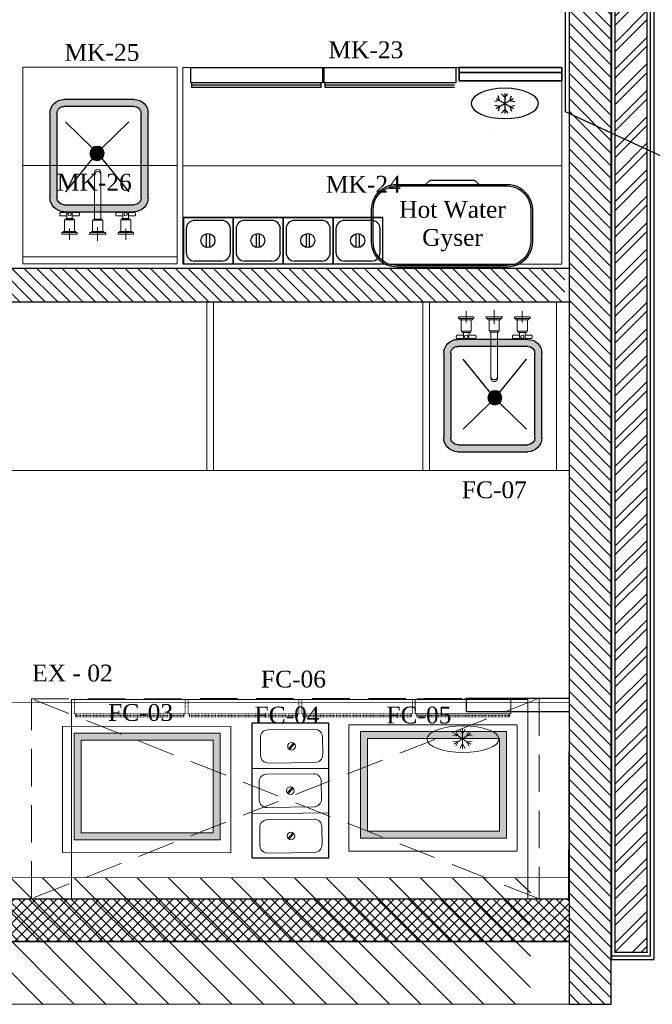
# Model space of a CAD drawing. Extents: x 258674 to 1051069, y -600163 to -66531.
# Tile 12 of 27: x 1050425 to 1050514, y -599744 to -599606. Entities that reach past the tile are written whole.
import ezdxf

# ---------------------------------------------------------------- set-up
doc = ezdxf.new("R2010")
doc.units = 0
doc.header["$LTSCALE"] = 21
doc.header["$MEASUREMENT"] = 0
for name, pattern in [('( Dashed )', [0.75, 0.5, -0.25]), ('DASHED', [0.75, 0.5, -0.25]), ('DASHED2', [0.375, 0.25, -0.125])]:
    doc.linetypes.add(name, pattern=pattern)
doc.layers.get('0').update_dxf_attribs({"linetype": 'CONTINUOUS'})
for name, color, linetype, lineweight in [('A - TEXT', 7, 'CONTINUOUS', 13), ('A_ FURN', 44, 'CONTINUOUS', 20), ('AEQUIP', 9, 'CONTINUOUS', 0), ('CKD Dimensions', 30, 'CONTINUOUS', 0), ('CKD Equipments', 252, 'CONTINUOUS', 0), ('CKD-Equipements', 252, 'CONTINUOUS', 0), ('CKD-HOOD', 1, '( Dashed )', 0), ('Equipment', 4, 'CONTINUOUS', 0), ('Equipments CKD', 252, 'CONTINUOUS', 0), ('HATCH', 43, 'CONTINUOUS', 5), ('I-FURN', 251, 'CONTINUOUS', 18), ('ND_26_HATCH', 8, 'CONTINUOUS', 13), ('P01- WALL', 7, 'CONTINUOUS', 25)]:
    doc.layers.add(name, color=color, linetype=linetype, lineweight=lineweight)
for name, color, linetype in [('A-HATCH', 252, 'CONTINUOUS'), ('A-wall', 2, 'CONTINUOUS'), ('CT_PARTITION WALL', 180, 'CONTINUOUS'), ('Edges', 7, 'CONTINUOUS'), ('ELECTRICAL', 4, 'CONTINUOUS'), ('EQUI.', 4, 'CONTINUOUS'), ('IQ_200_3D', 1, 'CONTINUOUS'), ('kitchen equip1', 8, 'CONTINUOUS'), ('plaster', 253, 'CONTINUOUS'), ('TILE', 212, 'CONTINUOUS'), ('WALL - INTERNAL', 250, 'CONTINUOUS'), ('WALL - INTERNAL HATCH', 250, 'CONTINUOUS')]:
    doc.layers.add(name, color=color, linetype=linetype)
doc.styles.add('ARIAL', font='GOTHICI.TTF')
doc.styles.add('CKD_Dimension Text', font='BOOKOSI.TTF')
doc.dimstyles.new('Civil Dim', dxfattribs={"dimscale": 0.5, "dimtxt": 5, "dimasz": 2.5, "dimexe": 0, "dimexo": 0, "dimgap": 1, "dimtad": 1, "dimdec": 0, "dimzin": 0, "dimdsep": 46, "dimlunit": 4, "dimtxsty": 'ARIAL', "dimblk": 'OBLIQUE', "dimcen": 0.09, "dimclrd": 144, "dimclre": 144, "dimclrt": 256, "dimadec": 0, "dimazin": 0, "dimtfac": 1, "dimtdec": 0, "dimtofl": 0, "dimtmove": 1, "dimatfit": 3, "dimfxl": 1, "dimfrac": 1, "dimtolj": 1, "dimtzin": 0, "dimarcsym": 0})
pattern_1 = [(135, (1049698.7375, -674280.6711), (-0.883883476, -0.883883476), [])]
pattern_2 = [(135, (1049709.4669, -674276.7396), (-0.883883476, -0.883883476), [])]

# ---------------------------------------------------------------- blocks, each defined once
blk = doc.blocks.new('_Oblique')
at = {"color": 0, "linetype": 'ByBlock', "lineweight": -2}
blk.add_line((-0.5, -0.5), (0.5, 0.5), dxfattribs=at)
blk = doc.blocks.new('G$C48AA494C')
at = {"layer": 'CKD Dimensions'}
h = blk.add_hatch(color=61, dxfattribs=at)
h.dxf.hatch_style = 1
edge = h.paths.add_edge_path()
edge.add_line((400, 300), (400, 50))
edge.add_arc((350, 50), 50, 270, 360, ccw=False)
edge.add_line((350, 0), (50, 0))
edge.add_arc((50, 50), 50, 180, 270, ccw=False)
edge.add_line((0, 50), (0, 300))
edge.add_arc((50, 300), 50, 90, 180, ccw=False)
edge.add_line((50, 350), (350, 350))
edge.add_arc((350, 300), 50, 360, 90, ccw=False)
edge = h.paths.add_edge_path(flags=16)
edge.add_arc((50, 50), 25, 180, 270)
edge.add_line((50, 25), (350, 25))
edge.add_arc((350, 50), 25, 270, 360)
edge.add_line((375, 50), (375, 300))
edge.add_arc((350, 300), 25, 0, 90)
edge.add_line((350, 325), (50, 325))
edge.add_arc((50, 300), 25, 90, 180)
edge.add_line((25, 300), (25, 50))
h = blk.add_hatch(dxfattribs=at)
h.set_pattern_fill('HEX', color=256, scale=10, angle=270)
h.set_pattern_definition([(270, (-11169.517, 71972.6968), (2.16506351, -4e-16), [1.25, -2.5]), (30, (-11169.517, 71972.6968), (-1.082531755, 1.875), [1.25, -2.5]), (330, (-11169.517, 71971.4468), (1.082531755, 1.875), [1.25, -2.5])])
edge = h.paths.add_edge_path()
edge.add_arc((192.2, 182.2), 25, 270, 630)
at = {"layer": 'CKD Equipments'}
for points in [[(210.7, 199), (329.5, 295.2)], [(210.7, 199), (329.5, 295.2)], [(210.7, 199), (329.5, 295.2)], [(210.7, 165.4), (329.5, 69.2)], [(210.7, 165.4), (329.5, 69.2)], [(210.7, 165.4), (329.5, 69.2)]]:
    blk.add_lwpolyline(points, dxfattribs=at)
at = {"layer": 'EQUI.'}
for p, q in [((50, 350), (350, 350)), ((50, 325), (350, 325)), ((0, 50), (0, 300)), ((25, 50), (25, 300)), ((375, 300), (375, 50)), ((400, 300), (400, 50)), ((350, 25), (50, 25)), ((350, 0), (50, 0))]:
    blk.add_line(p, q, dxfattribs=at)
for points in [[(79.9, 295.2), (173.7, 199)], [(79.9, 295.2), (173.7, 199)], [(79.9, 295.2), (173.7, 199)], [(79.9, 295.2), (173.7, 199)], [(210.7, 199), (329.5, 295.2)], [(79.9, 69.2), (173.7, 165.4)], [(79.9, 69.2), (173.7, 165.4)], [(79.9, 69.2), (173.7, 165.4)], [(79.9, 69.2), (173.7, 165.4)], [(210.7, 165.4), (329.5, 69.2)]]:
    blk.add_lwpolyline(points, dxfattribs=at)
blk.add_circle((192.2, 182.2), 25, dxfattribs=at)
blk.add_circle((192.2, 182.2), 25, dxfattribs=at)
blk.add_circle((192.2, 182.2), 25, dxfattribs=at)
blk.add_circle((192.2, 182.2), 25, dxfattribs=at)
for centre, radius, start, end in [((50, 300), 50, 90, 180), ((50, 300), 25, 90, 180), ((350, 300), 50, 0, 90), ((350, 300), 25, 0, 90), ((50, 50), 50, 180, 270), ((50, 50), 25, 180, 270), ((350, 50), 50, 270, 0), ((350, 50), 25, 270, 0)]:
    blk.add_arc(centre, radius, start, end, dxfattribs=at)
at = {"layer": 'Equipment'}
for p, q in [((401.7, 289.4), (401.7, 270.9)), ((405.8, 289.9), (402.2, 289.9)), ((403.2, 312.2), (403.2, 289.9)), ((409.2, 315.4), (409.1, 315.4)), ((409.4, 315.4), (409.2, 315.4)), ((424.7, 289.9), (412.7, 289.9)), ((415.2, 289.9), (415.2, 312.2)), ((424.7, 289.9), (424.7, 270.4)), ((424.9, 289), (424.7, 289)), ((424.9, 294.5), (424.9, 265.8)), ((429.1, 295), (425.4, 295)), ((429.1, 297.6), (429.1, 262.6)), ((470.1, 298.1), (429.6, 298.1)), ((470.1, 302.1), (470.1, 258.1)), ((473.6, 302.6), (470.6, 302.6)), ((474.1, 307.1), (474.1, 253.1)), ((480.1, 307.6), (474.6, 307.6)), ((480.1, 307.6), (480.1, 252.6)), ((480.1, 260.1), (480.1, 300.1)), ((402.2, 270.4), (405.8, 270.4)), ((403.2, 270.4), (403.2, 248.1)), ((412.6, 270.4), (424.7, 270.4)), ((415.2, 248.1), (415.2, 270.4)), ((424.7, 271.2), (424.9, 271.2)), ((425.4, 265.3), (429.1, 265.3)), ((429.6, 262.1), (470.1, 262.1)), ((500.1, 280.1), (460.1, 280.1)), ((470.6, 257.6), (473.6, 257.6)), ((474.6, 252.6), (480.1, 252.6)), ((409, 244.8), (409.2, 244.8)), ((409.2, 244.8), (409.4, 244.8)), ((480.1, 205.1), (480.1, 211.1)), ((267.2, 191.7), (260.5, 191.7)), ((269.4, 191.6), (267.2, 191.6)), ((305.6, 191.6), (269.4, 191.6)), ((425.1, 191.6), (305.6, 191.6)), ((429.1, 195.1), (426.6, 195.1)), ((469.1, 198.1), (430.6, 198.1)), ((455.1, 180.1), (476.6, 180.1)), ((500.1, 180.1), (460.1, 180.1)), ((473.1, 202.6), (470.6, 202.6)), ((480.1, 207.6), (474.6, 207.6)), ((480.1, 160.1), (480.1, 200.1)), ((505.1, 180.1), (483.6, 180.1)), ((260.5, 168.5), (267.2, 168.5)), ((267.2, 168.6), (269.4, 168.6)), ((269.4, 168.6), (305.6, 168.6)), ((305.6, 168.6), (425.1, 168.6)), ((426.6, 165.1), (429.1, 165.1)), ((430.6, 162.1), (469.1, 162.1)), ((470.6, 157.6), (473.1, 157.6)), ((474.6, 152.6), (480.1, 152.6)), ((480.1, 155.1), (480.1, 149.1)), ((403.2, 112.2), (403.2, 89.9)), ((409.2, 115.4), (409.1, 115.4)), ((409.4, 115.4), (409.2, 115.4)), ((415.2, 89.9), (415.2, 112.2)), ((474.1, 107.1), (474.1, 53.1)), ((480.1, 107.6), (474.6, 107.6)), ((480.1, 107.6), (480.1, 52.6)), ((401.7, 89.4), (401.7, 70.9)), ((405.8, 89.9), (402.2, 89.9)), ((402.2, 70.4), (405.8, 70.4)), ((403.2, 70.4), (403.2, 48.1)), ((412.6, 70.4), (424.7, 70.4)), ((424.7, 89.9), (412.7, 89.9)), ((415.2, 48.1), (415.2, 70.4)), ((424.7, 89.9), (424.7, 70.4)), ((424.9, 89), (424.7, 89)), ((424.7, 71.2), (424.9, 71.2)), ((424.9, 94.5), (424.9, 65.8)), ((429.1, 95), (425.4, 95)), ((429.1, 97.6), (429.1, 62.6)), ((470.1, 98.1), (429.6, 98.1)), ((500.1, 80.1), (460.1, 80.1)), ((470.1, 102.1), (470.1, 58.1)), ((473.6, 102.6), (470.6, 102.6)), ((480.1, 60.1), (480.1, 100.1)), ((409, 44.8), (409.2, 44.8)), ((409.2, 44.8), (409.4, 44.8)), ((425.4, 65.3), (429.1, 65.3)), ((429.6, 62.1), (470.1, 62.1)), ((470.6, 57.6), (473.6, 57.6)), ((474.6, 52.6), (480.1, 52.6))]:
    blk.add_line(p, q, dxfattribs=at)
for centre in [(409.2, 280.1), (409.2, 80.1)]:
    blk.add_circle(centre, 6, dxfattribs=at)
for centre, radius, start, end in [((402.2, 289.4), 0.5, 90, 180), ((425.4, 294.5), 0.5, 90, 180), ((429.6, 297.6), 0.5, 90, 180), ((470.6, 302.1), 0.5, 90, 180), ((473.6, 303.1), 0.5, 270, 0), ((474.6, 307.1), 0.5, 90, 180), ((402.2, 270.9), 0.5, 180, 270), ((425.4, 265.8), 0.5, 180, 270), ((429.6, 262.6), 0.5, 180, 270), ((470.6, 258.1), 0.5, 180, 270), ((473.6, 257.1), 0.5, 0, 90), ((474.6, 253.1), 0.5, 180, 270), ((262, 180.1), 12.1, 123.9793, 235.1602), ((425.1, 192.6), 0.979, 269.4823, 342.3164), ((429.1, 196.1), 0.959, 267.75, 347.9919), ((430.6, 197.6), 0.478, 88.2673, 167.1382), ((469.1, 199.1), 0.956, 267.6447, 347.7093), ((473.1, 203.6), 0.994, 269.9015, 346.9051), ((474.6, 207.1), 0.484, 90.5909, 167.2082), ((2525, 191.9), 2050.9, 179.6737, 180.0229), ((425.1, 167.6), 0.994, 17.8916, 90.1174), ((426.6, 165.6), 0.492, 198.0948, 270.3106), ((429.1, 164.1), 0.997, 13.3628, 90.0254), ((430.6, 162.6), 0.475, 215.7664, 270.8101), ((469.1, 161.1), 0.999, 15.4862, 90.0003), ((470.6, 158.1), 0.468, 212.2695, 271.2177), ((473.1, 156.6), 0.969, 15.515, 92.3446), ((474.6, 107.1), 0.5, 90, 180), ((402.2, 89.4), 0.5, 90, 180), ((402.2, 70.9), 0.5, 180, 270), ((425.4, 94.5), 0.5, 90, 180), ((429.6, 97.6), 0.5, 90, 180), ((470.6, 102.1), 0.5, 90, 180), ((473.6, 103.1), 0.5, 270, 0), ((425.4, 65.8), 0.5, 180, 270), ((429.6, 62.6), 0.5, 180, 270), ((470.6, 58.1), 0.5, 180, 270), ((473.6, 57.1), 0.5, 0, 90), ((474.6, 53.1), 0.5, 180, 270)]:
    blk.add_arc(centre, radius, start, end, dxfattribs=at)
for centre, major_axis, ratio, start_param, end_param in [((260.5, 180.1), (0, -11.6), 0.906322, 3.141593, 3.655143), ((267.2, 180.1), (0, -11.6), 0.906322, 3.141593, 6.283185), ((267.2, 180.1), (0, -11.5), 0.906322, 3.141593, 6.283185), ((426.1, 180.1), (0, -14.5), 0.000034, 3.141569, 6.283185), ((430.1, 180.1), (0, -17.5), 0.000034, 2.696758, 6.283185), ((470.1, 180.1), (0, -22), 0.000034, 3.142066, 6.283185), ((474.1, 180.1), (0, -27), 0.000034, 3.141456, 6.282925), ((480.1, 180.1), (0, -27.5), 0.000034, 2.667121, 6.283185), ((480.1, 180.1), (0, -25.9), 0.000034, 2.815846, 6.283185), ((260.5, 180.1), (0, -11.6), 0.906322, 5.752494, 6.283185), ((430.1, 180.1), (0, -17.5), 0.000034, 0, 0.440577), ((480.1, 180.1), (0, -27.5), 0.000034, 0, 0.47639), ((480.1, 180.1), (0, -25.9), 0.000034, 0, 0.327867)]:
    blk.add_ellipse(centre, major_axis=major_axis, ratio=ratio, start_param=start_param, end_param=end_param, dxfattribs=at)
for points, knots in [([(409.1, 315.4), (408.9, 315.4), (408.4, 315.4), (407.5, 315.3), (406.5, 315.1), (405.5, 314.8), (404.7, 314.3), (404, 313.8), (403.5, 313.3), (403.2, 312.7), (403.2, 312.4), (403.2, 312.2)], [0, 0, 0, 0, 0.048847, 0.173034, 0.297636, 0.422848, 0.549037, 0.676469, 0.804317, 0.914337, 1, 1, 1, 1]), ([(412.7, 289.9), (412.3, 289.9), (412, 289.9), (410.8, 289.8), (410, 289.8), (408, 289.8), (406.8, 289.9), (405.8, 289.9)], [0.4022822, 0.4022822, 0.4022822, 0.4022822, 0.4375, 0.4375, 0.5, 0.5, 0.5975436, 0.5975436, 0.5975436, 0.5975436]), ([(415.2, 312.2), (415.2, 312.3), (415.2, 312.5), (415, 313), (414.7, 313.6), (414.1, 314.1), (413.4, 314.6), (412.5, 314.9), (411.5, 315.2), (410.4, 315.4), (409.7, 315.4), (409.4, 315.4)], [0, 0, 0, 0, 0.045604, 0.158159, 0.271631, 0.39062, 0.514613, 0.640295, 0.76551, 0.890129, 1, 1, 1, 1]), ([(403.2, 248.1), (403.2, 248), (403.2, 247.7), (403.4, 247.2), (403.8, 246.6), (404.3, 246.1), (405.1, 245.7), (406, 245.3), (407, 245), (408, 244.9), (408.7, 244.8), (409, 244.8)], [0, 0, 0, 0, 0.045604, 0.158159, 0.271631, 0.39062, 0.514613, 0.640295, 0.76551, 0.890129, 1, 1, 1, 1]), ([(412.6, 270.4), (412.3, 270.4), (411.9, 270.4), (410.8, 270.4), (410, 270.5), (409.2, 270.5)], [0.90411341, 0.90411341, 0.90411341, 0.90411341, 0.9375, 0.9375, 1, 1, 1, 1]), ([(409.4, 244.8), (409.5, 244.8), (410, 244.8), (410.9, 244.9), (412, 245.1), (412.9, 245.5), (413.7, 245.9), (414.4, 246.4), (414.9, 247), (415.2, 247.5), (415.2, 247.9), (415.2, 248.1)], [0, 0, 0, 0, 0.048847, 0.173034, 0.297636, 0.422848, 0.549037, 0.676469, 0.804317, 0.914337, 1, 1, 1, 1]), ([(426.6, 195.1), (426.6, 195.1), (426.5, 195.1), (426.4, 195.1), (426.3, 195), (426.2, 194.9), (426.2, 194.8), (426.1, 194.8), (426.1, 194.7), (426.1, 194.7)], [0, 0, 0, 0, 0.071045, 0.33477, 0.544053, 0.719742, 0.867475, 0.987287, 1, 1, 1, 1]), ([(470.6, 202.6), (470.6, 202.6), (470.6, 202.6), (470.4, 202.6), (470.3, 202.5), (470.2, 202.4), (470.2, 202.3), (470.1, 202.3), (470.1, 202.3)], [0, 0, 0, 0, 0.042757, 0.325645, 0.547786, 0.733379, 0.889807, 1, 1, 1, 1]), ([(474.1, 153), (474.1, 152.9), (474.2, 152.9), (474.3, 152.7), (474.4, 152.6), (474.5, 152.6), (474.6, 152.6), (474.6, 152.6)], [0, 0, 0, 0, 0.168578, 0.402971, 0.679997, 0.948361, 1, 1, 1, 1]), ([(409.1, 115.4), (408.9, 115.4), (408.4, 115.4), (407.5, 115.3), (406.5, 115.1), (405.5, 114.8), (404.7, 114.3), (404, 113.8), (403.5, 113.3), (403.2, 112.7), (403.2, 112.4), (403.2, 112.2)], [0, 0, 0, 0, 0.048847, 0.173034, 0.297636, 0.422848, 0.549037, 0.676469, 0.804317, 0.914337, 1, 1, 1, 1]), ([(415.2, 112.2), (415.2, 112.3), (415.2, 112.5), (415, 113), (414.7, 113.6), (414.1, 114.1), (413.4, 114.6), (412.5, 114.9), (411.5, 115.2), (410.4, 115.4), (409.7, 115.4), (409.4, 115.4)], [0, 0, 0, 0, 0.045604, 0.158159, 0.271631, 0.39062, 0.514613, 0.640295, 0.76551, 0.890129, 1, 1, 1, 1]), ([(412.7, 89.9), (412.3, 89.9), (412, 89.9), (410.8, 89.8), (410, 89.8), (408, 89.8), (406.8, 89.9), (405.8, 89.9)], [0.4022822, 0.4022822, 0.4022822, 0.4022822, 0.4375, 0.4375, 0.5, 0.5, 0.5975436, 0.5975436, 0.5975436, 0.5975436]), ([(412.6, 70.4), (412.3, 70.4), (411.9, 70.4), (410.8, 70.4), (410, 70.5), (409.2, 70.5)], [0.90411341, 0.90411341, 0.90411341, 0.90411341, 0.9375, 0.9375, 1, 1, 1, 1]), ([(403.2, 48.1), (403.2, 48), (403.2, 47.7), (403.4, 47.2), (403.8, 46.6), (404.3, 46.1), (405.1, 45.7), (406, 45.3), (407, 45), (408, 44.9), (408.7, 44.8), (409, 44.8)], [0, 0, 0, 0, 0.045604, 0.158159, 0.271631, 0.39062, 0.514613, 0.640295, 0.76551, 0.890129, 1, 1, 1, 1]), ([(409.4, 44.8), (409.5, 44.8), (410, 44.8), (410.9, 44.9), (412, 45.1), (412.9, 45.5), (413.7, 45.9), (414.4, 46.4), (414.9, 47), (415.2, 47.5), (415.2, 47.9), (415.2, 48.1)], [0, 0, 0, 0, 0.048847, 0.173034, 0.297636, 0.422848, 0.549037, 0.676469, 0.804317, 0.914337, 1, 1, 1, 1])]:
    blk.add_open_spline(points, degree=3, knots=knots, dxfattribs=at)
for points in [[(409.2, 270.5), (407.9, 270.5), (406.7, 270.4), (405.7, 270.4)], [(409.2, 70.5), (407.9, 70.5), (406.7, 70.4), (405.7, 70.4)]]:
    blk.add_open_spline(points, degree=3, dxfattribs=at)
blk = doc.blocks.new('ZNS-MC-BASEREFUNIT')
at = {"layer": 'IQ_200_3D'}
for points in [[(0, 70, 155), (0, 70, 600), (304, 70, 600), (304, 70, 155)], [(0, 70, 600), (0, 30, 600), (304, 30, 600), (304, 70, 600)], [(0, 30, 155), (0, 70, 155), (304, 70, 155), (304, 30, 155)], [(304, 30, 500), (0, 30, 500), (0, 45, 500), (304, 45, 500)], [(0, 45, 500), (0, 45, 585), (304, 45, 585), (304, 45, 500)], [(0, 30, 585), (0, 45, 585), (304, 45, 585), (304, 30, 585)], [(0, 30, 500), (0, 30, 155), (304, 30, 155), (304, 30, 500)], [(304, 30, 600), (0, 30, 600), (0, 30, 585), (304, 30, 585)]]:
    blk.add_3dface(points, dxfattribs=at)
for points, invisible_edges in [([(0, 45, 585), (0, 70, 600), (0, 70, 155), (0, 45, 500)], 5), ([(0, 45, 500), (0, 30, 500), (0, 30, 155), (0, 70, 155)], 8), ([(0, 70, 600), (0, 45, 585), (0, 30, 585), (0, 30, 600)], 1), ([(304, 45, 585), (304, 70, 600), (304, 70, 155), (304, 45, 500)], 5), ([(304, 45, 500), (304, 30, 500), (304, 30, 155), (304, 70, 155)], 8), ([(304, 70, 600), (304, 45, 585), (304, 30, 585), (304, 30, 600)], 1)]:
    blk.add_3dface(points, dxfattribs=dict(at, invisible_edges=invisible_edges))
blk = doc.blocks.new('G$C1B7BDF6F')
at = {"layer": 'EQUI.'}
for p, q in [((0, 177.8), (0, 0)), ((165.1, 177.8), (0, 177.8)), ((165.1, 177.8), (165.1, 0)), ((165.1, 177.8), (165.1, 0)), ((165.1, 0), (165.1, 177.8)), ((124.5, 167.6), (40.6, 167.6)), ((10.2, 137.2), (10.2, 40.6)), ((154.9, 40.6), (154.9, 137.2)), ((58.4, 95.2), (107.4, 95.2)), ((107.4, 85.2), (58.4, 85.2)), ((0, 0), (165.1, 0)), ((40.6, 10.2), (124.5, 10.2))]:
    blk.add_line(p, q, dxfattribs=at)
blk.add_circle((82.9, 90.2), 25, dxfattribs=at)
for centre, start, end in [((40.6, 137.2), 90, 180), ((124.5, 137.2), 0, 90), ((40.6, 40.6), 180, 270), ((124.5, 40.6), 270, 0)]:
    blk.add_arc(centre, 30.5, start, end, dxfattribs=at)
blk = doc.blocks.new('boilerplan')
at = {"layer": 'Edges'}
for p, q in [((228.8, 314.7), (236.6, 323.6)), ((233.4, 311.2), (240.7, 319.5)), ((236.6, 323.6), (245.5, 331.4)), ((240.7, 319.5), (249, 326.8)), ((245.5, 331.4), (255.3, 337.9)), ((249, 326.8), (258.2, 332.9)), ((255.3, 337.9), (265.9, 343.2)), ((258.2, 332.9), (268.1, 337.8)), ((265.9, 343.2), (277.1, 347)), ((268.1, 337.8), (278.6, 341.4)), ((277.1, 347), (288.7, 349.3)), ((278.6, 341.4), (289.4, 343.5)), ((288.7, 349.3), (300.3, 350)), ((289.4, 343.5), (300.5, 344.2)), ((300.3, 350), (693.6, 350)), ((300.5, 344.2), (693.4, 344.2)), ((693.4, 344.2), (704.4, 343.5)), ((693.6, 350), (705.1, 349.3)), ((704.4, 343.5), (715.2, 341.4)), ((705.1, 349.3), (716.7, 347)), ((715.2, 341.4), (725.7, 337.8)), ((716.7, 347), (727.9, 343.2)), ((725.7, 337.8), (735.6, 332.9)), ((727.9, 343.2), (738.5, 337.9)), ((735.6, 332.9), (744.8, 326.8)), ((738.5, 337.9), (748.3, 331.4)), ((744.8, 326.8), (753.1, 319.5)), ((748.3, 331.4), (757.2, 323.6)), ((753.1, 319.5), (760.4, 311.2)), ((757.2, 323.6), (765, 314.7)), ((210.9, 271.5), (213.3, 283.1)), ((213.3, 283.1), (217, 294.3)), ((216.7, 270.8), (218.8, 281.6)), ((217, 294.3), (222.3, 304.9)), ((218.8, 281.6), (222.4, 292.1)), ((222.3, 304.9), (228.8, 314.7)), ((222.4, 292.1), (227.3, 302)), ((227.3, 302), (233.4, 311.2)), ((760.4, 311.2), (766.6, 302)), ((765, 314.7), (771.6, 304.9)), ((766.6, 302), (771.4, 292.1)), ((771.4, 292.1), (775, 281.6)), ((771.6, 304.9), (776.8, 294.3)), ((775, 281.6), (777.1, 270.8)), ((776.8, 294.3), (780.6, 283.1)), ((780.6, 283.1), (782.9, 271.5)), ((210.2, 259.9), (210.9, 271.5)), ((210.2, 145), (210.2, 259.9)), ((216, 259.8), (216.7, 270.8)), ((216, 145.2), (216, 259.8)), ((777.1, 270.8), (777.9, 259.8)), ((777.9, 259.8), (777.9, 145.2)), ((782.9, 271.5), (783.6, 259.9)), ((783.6, 259.9), (783.6, 145)), ((210.9, 133.4), (210.2, 145)), ((216.7, 134.2), (216, 145.2)), ((777.9, 145.2), (777.1, 134.2)), ((783.6, 145), (782.9, 133.4)), ((213.3, 121.9), (210.9, 133.4)), ((217, 110.7), (213.3, 121.9)), ((218.8, 123.4), (216.7, 134.2)), ((222.3, 100.1), (217, 110.7)), ((222.4, 112.9), (218.8, 123.4)), ((227.3, 103), (222.4, 112.9)), ((771.4, 112.9), (766.6, 103)), ((775, 123.4), (771.4, 112.9)), ((776.8, 110.7), (771.6, 100.1)), ((777.1, 134.2), (775, 123.4)), ((780.6, 121.9), (776.8, 110.7)), ((782.9, 133.4), (780.6, 121.9)), ((228.8, 90.3), (222.3, 100.1)), ((233.4, 93.8), (227.3, 103)), ((236.6, 81.4), (228.8, 90.3)), ((240.7, 85.5), (233.4, 93.8)), ((245.5, 73.6), (236.6, 81.4)), ((249, 78.2), (240.7, 85.5)), ((255.3, 67), (245.5, 73.6)), ((258.2, 72), (249, 78.2)), ((268.1, 67.2), (258.2, 72)), ((735.6, 72), (725.7, 67.2)), ((744.8, 78.2), (735.6, 72)), ((748.3, 73.6), (738.5, 67)), ((753.1, 85.5), (744.8, 78.2)), ((757.2, 81.4), (748.3, 73.6)), ((760.4, 93.8), (753.1, 85.5)), ((765, 90.3), (757.2, 81.4)), ((766.6, 103), (760.4, 93.8)), ((771.6, 100.1), (765, 90.3)), ((265.9, 61.8), (255.3, 67)), ((277.1, 58), (265.9, 61.8)), ((278.6, 63.6), (268.1, 67.2)), ((288.7, 55.7), (277.1, 58)), ((289.4, 61.4), (278.6, 63.6)), ((300.3, 55), (288.7, 55.7)), ((300.5, 60.7), (289.4, 61.4)), ((399.3, 55), (300.3, 55)), ((693.4, 60.7), (300.5, 60.7)), ((399.3, 55), (414.9, 41.1)), ((591.2, 55), (399.3, 55)), ((414.9, 41.1), (575.6, 41.1)), ((591.2, 55), (575.6, 41.1)), ((693.6, 55), (591.2, 55)), ((704.4, 61.4), (693.4, 60.7)), ((705.1, 55.7), (693.6, 55)), ((715.2, 63.6), (704.4, 61.4)), ((716.7, 58), (705.1, 55.7)), ((725.7, 67.2), (715.2, 63.6)), ((727.9, 61.8), (716.7, 58)), ((738.5, 67), (727.9, 61.8))]:
    blk.add_line(p, q, dxfattribs=at)
blk = doc.blocks.new('G$C6845078B')
blk.add_blockref('boilerplan', (-210.2, -41.1))
blk = doc.blocks.new('G$CB58788EC')
at = {"layer": 'CKD-Equipements', "linetype": 'DASHED2', "ltscale": 0.05}
for p, q in [((788, 62.5), (410, 62.5)), ((1186.3, 62.5), (808.3, 62.5)), ((1584.7, 62.5), (1206.7, 62.5))]:
    blk.add_line(p, q, dxfattribs=at)
at = {"layer": 'CKD-Equipements', "ltscale": 4}
blk.add_lwpolyline([(0, 702.5), (1600, 702.5), (1600, 2.5), (0, 2.5)], close=True, dxfattribs=at)
for points in [[(229.5, 157), (220, 173.5)], [(229.5, 174.5), (229.5, 139.5)], [(229.5, 157), (239, 173.5)], [(214.9, 149.1), (195.9, 150.3)], [(200.3, 158.8), (229.5, 139.5)], [(214.9, 149.1), (206.3, 166.1)], [(258.7, 158.8), (229.5, 139.5)], [(244.1, 149.1), (252.7, 166.1)], [(244.1, 149.1), (263.1, 150.3)], [(410, 62.5), (410, 52.5)], [(788.3, 62.5), (788.3, 52.5)], [(808.3, 62.5), (808.3, 52.5)], [(1186.7, 62.5), (1186.7, 52.5)], [(1206.7, 62.5), (1206.7, 52.5)], [(1585, 62.5), (1585, 52.5)]]:
    blk.add_lwpolyline(points, dxfattribs=at)
at = {"layer": 'CKD-Equipements', "color": 1, "ltscale": 4}
for points in [[(200.3, 120.2), (229.5, 139.5)], [(229.5, 104.5), (229.5, 139.5)], [(258.7, 120.2), (229.5, 139.5)], [(214.9, 129.9), (195.9, 128.7)], [(214.9, 129.9), (206.3, 112.9)], [(229.5, 122), (220, 105.5)], [(229.5, 122), (239, 105.5)], [(244.1, 129.9), (263.1, 128.7)], [(244.1, 129.9), (252.7, 112.9)], [(60, 52.5), (60, 2.5)], [(395, 52.5), (60, 52.5)], [(65, 62.5), (65, 52.5)], [(395, 52.5), (395, 2.5)], [(395, 2.5), (60, 2.5)], [(222.5, 0), (65, 0)], [(390, 0), (232.5, 0)]]:
    blk.add_lwpolyline(points, dxfattribs=at)
at = {"layer": 'CKD-Equipements', "color": 1, "linetype": 'DASHED2', "ltscale": 0.05}
for points in [[(390, 62.5), (65, 62.5)], [(390, 57.5), (65, 57.5)], [(390, 62.5), (390, 52.5)]]:
    blk.add_lwpolyline(points, dxfattribs=at)
at = {"layer": 'CKD-Equipements', "linetype": 'DASHED2', "ltscale": 0.05}
for points in [[(405, 52.5), (405, 2.5)], [(793, 52.5), (405, 52.5)], [(788, 57.5), (410, 57.5)], [(793.3, 52.5), (793.3, 2.5)], [(803.3, 52.5), (803.3, 2.5)], [(803.3, 52.5), (803.3, 2.5)], [(1191.3, 52.5), (803.3, 52.5)], [(1186.3, 57.5), (808.3, 57.5)], [(1191.7, 52.5), (1191.7, 2.5)], [(1201.7, 52.5), (1201.7, 2.5)], [(1201.7, 52.5), (1201.7, 2.5)], [(1589.7, 52.5), (1201.7, 52.5)], [(1584.7, 57.5), (1206.7, 57.5)], [(1590, 52.5), (1590, 2.5)], [(793, 2.5), (405, 2.5)], [(1191.3, 2.5), (803.3, 2.5)], [(1589.7, 2.5), (1201.7, 2.5)]]:
    blk.add_lwpolyline(points, dxfattribs=at)
at = {"layer": 'CKD-Equipements', "color": 1, "ltscale": 4}
blk.add_ellipse((227.5, 141), major_axis=(-126, 0), ratio=0.373016, dxfattribs=at)

msp = doc.modelspace()

# ---------------------------------------------------------------- hatches: boundary and pattern name
h = msp.add_hatch()
h.set_pattern_fill('ANSI37', color=8, scale=8.367222, angle=360)
h.set_pattern_definition([(45, (915747.1956, -606050.4012), (-0.7395649, 0.7395649), []), (135, (915747.1956, -606050.4012), (-0.7395649, -0.7395649), [])])
h.paths.add_polyline_path([(1050502.41, -599728.82), (1050329.75, -599728.82), (1050329.75, -599734.82), (1050502.41, -599734.82)])
at = {"layer": 'A-HATCH'}
h = msp.add_hatch(dxfattribs=at)
h.set_pattern_fill('ANSI31', color=37, scale=0.984252, angle=270)
h.set_pattern_definition([(315, (1146268.2513, -498207.638), (2.20970869, 2.20970869), [])])
h.paths.add_polyline_path([(1050497, -599725.87), (1050497, -599743.59), (1050329.75, -599743.59), (1050329.75, -599725.87)])
at = {"layer": 'AEQUIP'}
h = msp.add_hatch(color=1, dxfattribs=at)
h.dxf.hatch_style = 1
h.paths.add_polyline_path([(1050453.47, -599720.55), (1050433, -599720.54), (1050433.01, -599705.58), (1050453.48, -599705.59)])
h.paths.add_polyline_path([(1050452.49, -599719.57), (1050433.99, -599719.56), (1050433.99, -599706.56), (1050452.5, -599706.57)], flags=16)
h = msp.add_hatch(color=1, dxfattribs=at)
h.dxf.hatch_style = 1
h.paths.add_polyline_path([(1050493.62, -599720.34), (1050473.15, -599720.33), (1050473.16, -599705.37), (1050493.63, -599705.38)])
h.paths.add_polyline_path([(1050492.64, -599719.36), (1050474.14, -599719.35), (1050474.14, -599706.36), (1050492.65, -599706.37)], flags=16)
at = {"layer": 'ND_26_HATCH', "lineweight": -3, "transparency": 33554559}
h = msp.add_hatch(dxfattribs=at)
h.set_pattern_fill('ANSI31', color=253, scale=0.393701, angle=90)
h.set_pattern_definition(pattern_1)
h.paths.add_polyline_path([(1050281.86, -599429.04), (1050502.41, -599429.04), (1050502.41, -599743.59), (1050508.34, -599743.59), (1050508.34, -599429.04), (1050497, -599424.33), (1050281.86, -599424.32)])
h.paths.add_polyline_path([(1050189.49, -599743.59), (1050189.49, -599743.62), (1050206.43, -599743.62), (1050206.43, -599738.9), (1050277.3, -599738.89), (1050277.3, -599743.61), (1050294.24, -599743.61), (1050294.24, -599712.09), (1050289.52, -599712.09), (1050289.52, -599734.16), (1050194.21, -599734.17), (1050194.19, -599430.88), (1050191.3, -599430.88), (1050191.3, -599424.97), (1050197.2, -599424.97), (1050197.2, -599429.04), (1050218.27, -599429.04), (1050218.27, -599424.32), (1050189.46, -599424.32)])
h = msp.add_hatch(dxfattribs=at)
h.set_pattern_fill('ANSI31', color=253, scale=0.393701, angle=90)
h.set_pattern_definition(pattern_1)
h.paths.add_polyline_path([(1050189.49, -599743.59), (1050189.49, -599743.62), (1050206.43, -599743.62), (1050206.43, -599738.9), (1050277.3, -599738.89), (1050277.3, -599743.61), (1050294.24, -599743.61), (1050294.24, -599712.09), (1050289.52, -599712.09), (1050289.52, -599734.16), (1050194.21, -599734.17), (1050194.19, -599430.88), (1050191.3, -599430.88), (1050191.3, -599424.97), (1050197.2, -599424.97), (1050197.2, -599429.04), (1050244.45, -599429.04), (1050244.45, -599424.32), (1050189.46, -599424.32)])
h.paths.add_polyline_path([(1050281.86, -599429.04), (1050502.41, -599429.04), (1050502.41, -599743.59), (1050508.34, -599743.59), (1050508.34, -599429.04), (1050508.32, -599424.33), (1050281.86, -599424.32)])
h = msp.add_hatch(dxfattribs=at)
h.set_pattern_fill('ANSI31', color=253, scale=0.393701, angle=90)
h.set_pattern_definition(pattern_2)
h.paths.add_polyline_path([(1050300.25, -599640.47), (1050300.25, -599672.72), (1050304.97, -599672.72), (1050304.97, -599645.19), (1050501.82, -599645.17), (1050501.82, -599640.44)])
h = msp.add_hatch(dxfattribs=at)
h.set_pattern_fill('ANSI31', color=253, scale=0.393701, angle=90)
h.set_pattern_definition(pattern_2)
h.paths.add_polyline_path([(1050300.25, -599640.47), (1050300.25, -599672.72), (1050304.97, -599672.72), (1050304.97, -599645.19), (1050501.82, -599645.17), (1050501.82, -599640.44)])
at = {"layer": 'WALL - INTERNAL HATCH'}
h = msp.add_hatch(dxfattribs=at)
h.set_pattern_fill('ANSI32', color=5, scale=7, angle=180.008)
h.set_pattern_definition([(225.0080398, (6269.6016, -1444.602), (1.85641574, -1.8558948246), []), (225.0080398, (6268.3642, -1444.6023), (1.85641574, -1.8558948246), [])])
h.paths.add_polyline_path([(1050508.86, -599736.32), (1050508.82, -599425.32), (1050513.32, -599425.32), (1050513.36, -599736.32)])

# ---------------------------------------------------------------- linework, layer by layer
at = {"color": 5, "linetype": 'Continuous', "lineweight": -3, "ltscale": 8}
msp.add_lwpolyline([(1050502.41, -599702.63), (1050488.05, -599702.63), (1050488.05, -599700.7), (1050502.41, -599700.7)], close=True, dxfattribs=at)
at = {"color": 5, "linetype": 'Continuous', "lineweight": -3, "ltscale": 8, "elevation": 370.98}
msp.add_lwpolyline([(1050457.96, -599704.16), (1050468.66, -599704.16), (1050468.66, -599723.15), (1050457.96, -599723.15)], close=True, dxfattribs=at)
at = {"linetype": 'Continuous', "lineweight": 0, "ltscale": 8}
msp.add_lwpolyline([(1050502.41, -599728.82), (1050329.75, -599728.82), (1050329.75, -599734.82), (1050502.41, -599734.82)], close=True, dxfattribs=at)
at = {"layer": 'A-wall', "linetype": 'Continuous', "lineweight": -3}
for p, q in [((1050502.62, -599640.43), (1050300.25, -599640.47, -2.99)), ((1050502.62, -599640.43), (1050300.25, -599640.47, -2.99)), ((1050502.62, -599645.16), (1050304.97, -599645.19, -2.99)), ((1050502.62, -599645.16), (1050304.97, -599645.19, -2.99))]:
    msp.add_line(p, q, dxfattribs=at)
at = {"layer": 'A-wall', "ltscale": 0.25}
msp.add_lwpolyline([(1050281.86, -599429.04), (1050502.41, -599429.03), (1050502.41, -599743.58), (1050508.32, -599743.58), (1050508.32, -599429.03), (1050508.32, -599424.32), (1050281.86, -599424.32)], close=True, dxfattribs=at)
at = {"layer": 'A_ FURN'}
for p, q in [((1050329.75, -599725.87), (1050502.41, -599725.86)), ((1050508.32, -599743.58), (1050329.75, -599743.59))]:
    msp.add_line(p, q, dxfattribs=at)
for points in [[(1050508.32, -599725.86), (1050508.32, -599743.58), (1050329.75, -599743.59)], [(1050329.75, -599725.87), (1050502.41, -599725.86)]]:
    msp.add_lwpolyline(points, dxfattribs=at)
at = {"layer": 'AEQUIP', "elevation": 397.61}
for points in [[(1050454.98, -599722.37), (1050431.36, -599722.35), (1050431.37, -599704.64), (1050454.99, -599704.65), (1050454.98, -599722.37)], [(1050495.13, -599722.16), (1050471.51, -599722.14), (1050471.52, -599704.43), (1050495.14, -599704.44), (1050495.13, -599722.16)]]:
    msp.add_lwpolyline(points, dxfattribs=at)
for points in [[(1050453.47, -599720.55), (1050433, -599720.54), (1050433.01, -599705.58), (1050453.48, -599705.59)], [(1050493.62, -599720.34), (1050473.15, -599720.33), (1050473.16, -599705.37), (1050493.63, -599705.38)], [(1050452.49, -599719.57), (1050433.99, -599719.56), (1050433.99, -599706.56), (1050452.5, -599706.57)], [(1050492.64, -599719.36), (1050474.14, -599719.35), (1050474.14, -599706.36), (1050492.65, -599706.37)]]:
    msp.add_lwpolyline(points, close=True, dxfattribs=at)
at = {"layer": 'CKD Dimensions', "ltscale": 0.25}
for points in [[(1050304.97, -599645.19), (1050304.97, -599668.79), (1050502.41, -599668.78)], [(1050329.75, -599728.82), (1050502.32, -599728.85), (1050502.41, -599701.3), (1050329.75, -599701.26)]]:
    msp.add_lwpolyline(points, dxfattribs=at)
at = {"layer": 'CKD Equipments', "ltscale": 0.25}
for points in [[(1050425.81, -599639.79), (1050447.46, -599639.79), (1050447.46, -599612.23), (1050425.81, -599612.23), (1050425.81, -599639.79), (1050425.81, -599638.81), (1050447.46, -599638.81)], [(1050425.81, -599626.01), (1050447.46, -599626.01)]]:
    msp.add_lwpolyline(points, dxfattribs=at)
at = {"layer": 'CKD Equipments', "elevation": 2.99}
msp.add_lwpolyline([(1050501.38, -599639.81), (1050448.23, -599639.81), (1050448.23, -599612.25), (1050501.38, -599612.25), (1050501.38, -599639.81)], dxfattribs=at)
at = {"layer": 'CKD Equipments', "ltscale": 0.25, "elevation": 2.99}
msp.add_lwpolyline([(1050448.23, -599626.03), (1050501.38, -599626.03)], dxfattribs=at)
at = {"layer": 'CKD-HOOD', "color": 1, "linetype": '( Dashed )', "ltscale": 0.5}
for p, q in [((1050427.03, -599700.78, 370.98), (1050498.22, -599700.71, 370.98)), ((1050498.22, -599700.71, 370.98), (1050427.03, -599728.82, 370.98)), ((1050427.03, -599728.82, 370.98), (1050427.03, -599700.78, 370.98)), ((1050498.22, -599728.82, 370.98), (1050427.03, -599700.78, 370.98)), ((1050498.22, -599700.71, 370.98), (1050498.22, -599728.82, 370.98))]:
    msp.add_line(p, q, dxfattribs=at)
at = {"layer": 'CKD-HOOD', "color": 1, "linetype": '( Dashed )', "ltscale": 20}
msp.add_line((1050498.22, -599728.82, 370.98), (1050427.03, -599728.82, 370.98), dxfattribs=at)
at = {"layer": 'CT_PARTITION WALL', "linetype": 'DASHED2', "lineweight": 0, "ltscale": 20}
for p, q in [((1050451.6, -599645.17, -2.99), (1050451.6, -599668.79, -2.99)), ((1050481.91, -599645.17, -2.99), (1050481.91, -599668.79, -2.99)), ((1050500.67, -599645.17, -2.99), (1050500.67, -599668.66, -2.99))]:
    msp.add_line(p, q, dxfattribs=at)
for points in [[(1050452.55, -599645.17), (1050452.55, -599668.79)], [(1050482.86, -599645.17), (1050482.86, -599668.79)], [(1050502.41, -599645.16), (1050502.41, -599668.78)]]:
    msp.add_lwpolyline(points, dxfattribs=at)
at = {"layer": 'Equipment'}
for p, q in [((1050463.76, -599706.96, 370.98), (1050463.08, -599707.78, 370.98)), ((1050463.9, -599707.08, 370.98), (1050463.22, -599707.89, 370.98)), ((1050463.58, -599713.19, 370.98), (1050462.9, -599714.01, 370.98)), ((1050463.72, -599713.3, 370.98), (1050463.04, -599714.12, 370.98)), ((1050463.67, -599719.57, 370.98), (1050462.99, -599720.38, 370.98)), ((1050463.81, -599719.68, 370.98), (1050463.13, -599720.5, 370.98))]:
    msp.add_line(p, q, dxfattribs=at)
at = {"layer": 'Equipment', "ltscale": 5, "elevation": 370.98}
for points in [[(1050457.96, -599704.16), (1050457.96, -599710.54), (1050468.66, -599710.54), (1050468.66, -599704.16)], [(1050457.96, -599710.54), (1050457.96, -599716.92), (1050468.66, -599716.77), (1050468.66, -599710.54)], [(1050457.96, -599716.92), (1050457.96, -599723.15), (1050468.66, -599723.15), (1050468.66, -599716.77)]]:
    msp.add_lwpolyline(points, close=True, dxfattribs=at)
for points in [[(1050459.12, -599706.22), (1050459.15, -599708.75, 0.414214), (1050460.23, -599709.8), (1050466.82, -599709.71, 0.414214), (1050467.87, -599708.63), (1050467.83, -599706.1, 0.414214), (1050466.75, -599705.05), (1050460.17, -599705.14, 0.414214)], [(1050458.94, -599712.45), (1050458.97, -599714.98, 0.414214), (1050460.05, -599716.03), (1050466.64, -599715.94, 0.414214), (1050467.69, -599714.86), (1050467.65, -599712.33, 0.414214), (1050466.57, -599711.28), (1050459.99, -599711.37, 0.414214)], [(1050459.03, -599718.83), (1050459.06, -599721.36, 0.414214), (1050460.14, -599722.41), (1050466.73, -599722.32, 0.414214), (1050467.78, -599721.24), (1050467.74, -599718.7, 0.414214), (1050466.66, -599717.66), (1050460.08, -599717.75, 0.414214)]]:
    msp.add_lwpolyline(points, format="xyb", close=True, dxfattribs=at)
at = {"layer": 'Equipment'}
for centre in [(1050463.49, -599707.43, 370.98), (1050463.31, -599713.66, 370.98), (1050463.4, -599720.03, 370.98)]:
    msp.add_circle(centre, 0.539, dxfattribs=at)
at = {"layer": 'Equipments CKD'}
msp.add_line((1050491.11, -599621.68, -0.22), (1050491.11, -599621.68, -0.22), dxfattribs=at)
at = {"layer": 'HATCH', "color": 97, "lineweight": 5, "true_color": 0x3e8439}
for p, q in [((1050329.75, -599728.82), (1050502.41, -599728.81)), ((1050340.75, -599728.82, 370.98), (1050502, -599728.82, 370.98))]:
    msp.add_line(p, q, dxfattribs=at)
at = {"layer": 'HATCH', "color": 97, "lineweight": 5, "true_color": 0x3e8439, "elevation": 370.98}
msp.add_lwpolyline([(1050340.75, -599728.82), (1050502, -599728.82)], dxfattribs=at)
msp.add_lwpolyline([(1050340.75, -599728.82), (1050502, -599728.82)], dxfattribs=at)
at = {"layer": 'I-FURN', "color": 2, "ltscale": 0.25}
msp.add_line((1050502.41, -599743.58), (1050502.41, -599429.03), dxfattribs=at)
msp.add_line((1050502.41, -599743.58), (1050502.41, -599429.03), dxfattribs=at)
at = {"layer": 'IQ_200_3D'}
msp.add_3dface([(1050488.05, -599702.63), (1050488.05, -599700.7), (1050502.41, -599700.7), (1050502.41, -599702.63)], dxfattribs=at)
at = {"layer": 'kitchen equip1', "linetype": 'DASHED', "ltscale": 25}
for p, q in [((1050449.53, -599615.07, 25.77), (1050449.53, -599614.42, 25.77)), ((1050467.66, -599614.74, 25.77), (1050449.53, -599614.74, 25.77)), ((1050467.66, -599615.07, 25.77), (1050449.53, -599615.07, 25.77)), ((1050467.66, -599615.07, 25.77), (1050467.66, -599614.42, 25.77)), ((1050468.23, -599615.07, 25.77), (1050468.23, -599614.42, 25.77)), ((1050486.36, -599614.74, 25.77), (1050468.23, -599614.74, 25.77)), ((1050486.36, -599615.07, 25.77), (1050468.23, -599615.07, 25.77))]:
    msp.add_line(p, q, dxfattribs=at)
at = {"layer": 'kitchen equip1', "ltscale": 700}
for p, q in [((1050492.68, -599616.89, -0.22), (1050492.46, -599616.24, -0.22)), ((1050493.4, -599616.47, -0.22), (1050492.95, -599615.96, -0.22)), ((1050493.4, -599615.88, -0.22), (1050493.4, -599618.72, -0.22)), ((1050493.4, -599616.47, -0.22), (1050493.85, -599615.96, -0.22)), ((1050494.11, -599616.89, -0.22), (1050494.33, -599616.24, -0.22)), ((1050492.68, -599616.89, -0.22), (1050492.01, -599617.02, -0.22)), ((1050492.68, -599617.71, -0.22), (1050492.01, -599617.58, -0.22)), ((1050492.17, -599616.59, -0.22), (1050494.62, -599618.01, -0.22)), ((1050492.17, -599618.01, -0.22), (1050494.62, -599616.59, -0.22)), ((1050492.68, -599617.71, -0.22), (1050492.46, -599618.36, -0.22)), ((1050494.11, -599616.89, -0.22), (1050494.79, -599617.02, -0.22)), ((1050494.11, -599617.71, -0.22), (1050494.79, -599617.58, -0.22)), ((1050494.11, -599617.71, -0.22), (1050494.33, -599618.36, -0.22)), ((1050493.4, -599618.13, -0.22), (1050492.95, -599618.64, -0.22)), ((1050493.4, -599618.13, -0.22), (1050493.85, -599618.64, -0.22))]:
    msp.add_line(p, q, dxfattribs=at)
at = {"layer": 'kitchen equip1', "linetype": 'DASHED', "ltscale": 25, "elevation": 28.76}
for points in [[(1050467.82, -599614.42), (1050449.37, -599614.42), (1050449.37, -599612.25), (1050467.82, -599612.25)], [(1050486.52, -599614.42), (1050468.08, -599614.42), (1050468.08, -599612.25), (1050486.52, -599612.25)]]:
    msp.add_lwpolyline(points, close=True, dxfattribs=at)
at = {"layer": 'kitchen equip1', "ltscale": 700, "extrusion": (0, 0, -1)}
msp.add_ellipse((1050493.4, -599617.3, -0.22), major_axis=(-4.72, 0), ratio=0.45, dxfattribs=at)
at = {"layer": 'P01- WALL'}
msp.add_line((1050329.75, -599734.82), (1050502.41, -599734.81), dxfattribs=at)
msp.add_line((1050329.75, -599734.82), (1050502.41, -599734.81), dxfattribs=at)
msp.add_lwpolyline([(1050329.75, -599728.82), (1050502.41, -599728.82), (1050502.41, -599734.82), (1050329.75, -599734.82)], dxfattribs=at)
at = {"layer": 'plaster'}
msp.add_lwpolyline([(1050513.86, -599736.82), (1050513.82, -599424.82), (1050508.32, -599424.82), (1050508.36, -599736.82)], close=True, dxfattribs=at)
at = {"layer": 'TILE'}
msp.add_lwpolyline([(1050514.36, -599737.32), (1050514.32, -599424.32), (1050508.32, -599424.32), (1050508.36, -599737.32)], close=True, dxfattribs=at)
at = {"layer": 'WALL - INTERNAL', "color": 5, "const_width": 0.2}
msp.add_lwpolyline([(1050508.86, -599736.32), (1050508.82, -599425.32), (1050513.32, -599425.32), (1050513.36, -599736.32), (1050508.86, -599736.32)], dxfattribs=at)

# ---------------------------------------------------------------- block references
at = {"linetype": 'Continuous', "lineweight": -3, "ltscale": 8, "xscale": 0.04, "yscale": 0.04, "zscale": 0.04, "rotation": 180}
msp.add_blockref('G$CB58788EC', (1050496.65, -599700.8), dxfattribs=at)
at = {"layer": 'CKD Equipments', "ltscale": 0.25, "yscale": 0.0393700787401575, "zscale": 0.0393700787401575}
for name, p, xscale, rotation in [('G$C48AA494C', (1050443.39, -599616.73, -2.99), -0.0393700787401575, 89.99999999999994), ('G$C1B7BDF6F', (1050455.32, -599639.79, -2.99), 0.0393700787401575, 90), ('G$C1B7BDF6F', (1050462.32, -599639.79, -2.99), 0.0393700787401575, 90), ('G$C1B7BDF6F', (1050469.32, -599639.79, -2.99), 0.0393700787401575, 90), ('G$C1B7BDF6F', (1050476.32, -599639.79, -2.99), 0.0393700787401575, 90), ('G$C48AA494C', (1050484.83, -599666.13, -2.99), -0.0393700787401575, 270)]:
    msp.add_blockref(name, p, dxfattribs=dict(at, xscale=xscale, rotation=rotation))
at = {"layer": 'CKD Equipments', "ltscale": 10, "xscale": 0.0393381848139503, "yscale": 0.0393381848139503, "zscale": 0.0393381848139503, "rotation": 180}
msp.add_blockref('G$C6845078B', (1050497.27, -599628.1), dxfattribs=at)
at = {"layer": 'kitchen equip1', "ltscale": 700, "xscale": -0.047244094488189, "yscale": 0.047244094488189, "zscale": 0.047244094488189, "rotation": 179.9999999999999}
msp.add_blockref('ZNS-MC-BASEREFUNIT', (1050487.02, -599610.84, -400.19), dxfattribs=at)

# ---------------------------------------------------------------- texts
at = {"layer": 'A - TEXT', "char_height": 2.362, "attachment_point": 2, "style": 'CKD_Dimension Text'}
for s, insert, width in [('MK-25', (1050436.91, -599608.95), 49.3857), ('MK-26', (1050435.84, -599627.16), 49.3857), ('MK-24', (1050473.57, -599627.45), 49.3857), ('Hot Water\\PGyser', (1050486.07, -599630.97), 32.0735), ('\\A1;FC-07', (1050491.94, -599670.29), 32.9829), ('EX - 02', (1050432.77, -599695.99), 49.3857), ('\\A1;FC-06', (1050463.76, -599696.84), 32.9829), ('\\A1;FC-03', (1050442.33, -599701.52), 32.9829), ('\\A1;FC-04', (1050462.86, -599701.88), 32.9829), ('\\A1;FC-05', (1050481.36, -599701.88), 32.9829)]:
    msp.add_mtext(s, dxfattribs=dict(at, insert=insert, width=width))
at = {"layer": 'A - TEXT', "linetype": 'Continuous', "lineweight": -3, "ltscale": 8, "insert": (1050454.51, -599608.59), "char_height": 2.3622, "width": 38.8104, "attachment_point": 1, "style": 'CKD_Dimension Text'}
msp.add_mtext('\\pxqc;MK-23', dxfattribs=at)

# ---------------------------------------------------------------- leaders
at = {"layer": 'ELECTRICAL', "color": 1, "linetype": 'Continuous', "lineweight": 0, "ltscale": 8}
msp.add_leader([(1050569.46, -599649.82), (1050501.9, -599618.46), (1050501.9, -599379.84)], dimstyle='Civil Dim', override={"dimgap": 1, "dimtad": 0}, dxfattribs=at)

doc.saveas('drawing.dxf')
